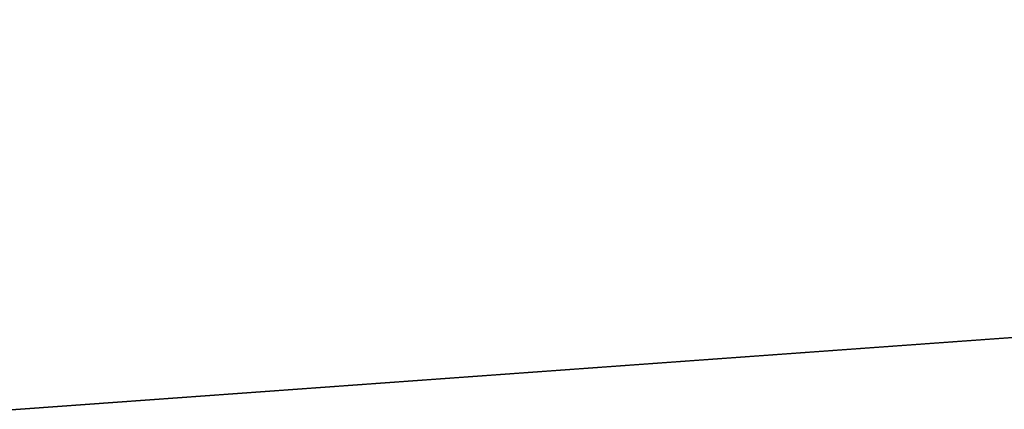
# Model space of a CAD drawing. Header units: metres. Extents: x -102 to 72, y -265 to 72.
# Tile 85 of 256: x -95.947 to -95.516, y -11.975 to -11.805. Entities that reach past the tile are written whole.
import ezdxf

# ---------------------------------------------------------------- set-up
doc = ezdxf.new("R2010")
doc.units = ezdxf.units.M
doc.layers.add('solid_20661094', color=7, linetype='CONTINUOUS')

msp = doc.modelspace()

# ---------------------------------------------------------------- linework, layer by layer
at = {"layer": 'solid_20661094'}
for points in [[(-100.5, -11.447953, 22.614111), (-20.124987, -11.13485, 22.255974), (-19.621223, -12.000316, 23.307024)], [(-100.5, -12.304365, 23.727406), (-100.5, -11.447953, 22.614111), (-19.621223, -12.000316, 23.307024)], [(-88.951828, -11.469533, 41.973545), (-100.5, -11.447953, 41.999092), (-100.5, -12.304365, 40.885796)], [(-88.212921, -11.538087, 41.891617), (-88.951828, -11.469533, 41.973545), (-100.5, -12.304365, 40.885796)], [(-87.484772, -11.559777, 41.865448), (-88.212921, -11.538087, 41.891617), (-100.5, -12.304365, 40.885796)], [(-87.484772, -11.559777, 41.865448), (-100.5, -12.304365, 40.885796), (-19.621254, -12.000265, 41.306244)]]:
    msp.add_3dface(points, dxfattribs=at)

doc.saveas('drawing.dxf')
